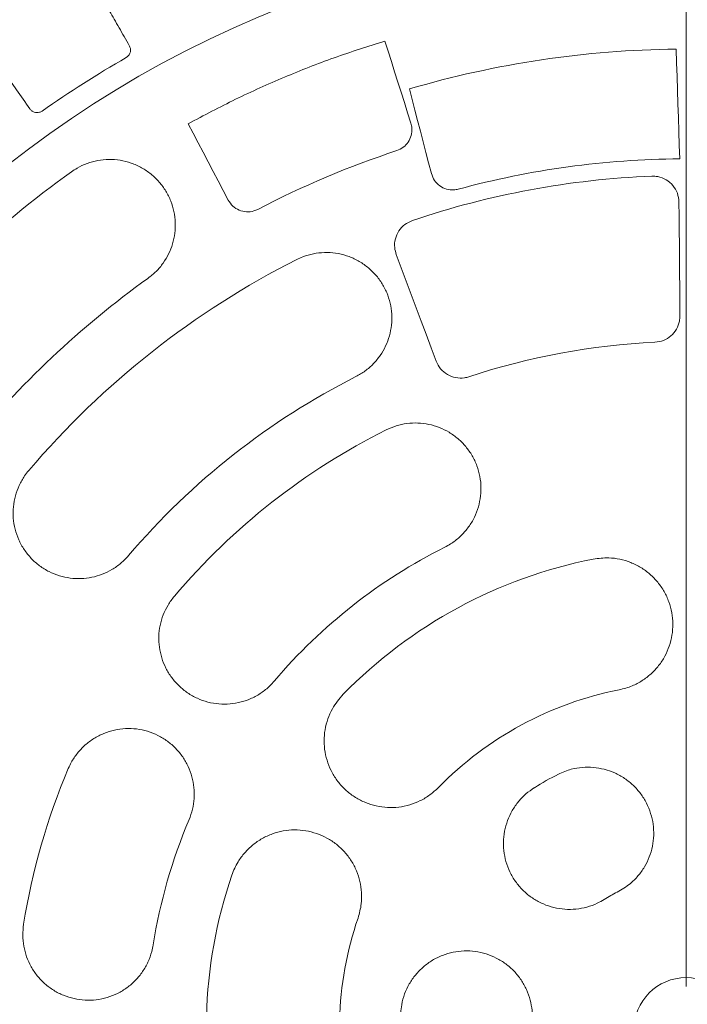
# Model space of a CAD drawing. Header units: centimetres. Extents: x -9388 to 91680, y -1419244 to 50347.
# Tile 175 of 183: x 54669 to 54745, y -681945 to -681832. Entities that reach past the tile are written whole.
import ezdxf

# ---------------------------------------------------------------- set-up
doc = ezdxf.new("R2010")
doc.units = ezdxf.units.CM
doc.layers.add('Q_kd_wpusty', color=7, linetype='Continuous', lineweight=15, true_color=0x009901)

# ---------------------------------------------------------------- blocks, each defined once
blk = doc.blocks.new('A$C674D9795')
at = {"layer": 'Q_kd_wpusty', "linetype": 'Continuous', "ltscale": 0.5}
blk.add_line((0, 0.5), (0, 25), dxfattribs=at)
blk.add_line((0, 0.5), (0, 25), dxfattribs=at)
at = {"layer": 'Q_kd_wpusty', "linetype": 'Continuous'}
for p, q in [((-3.446, 11.311), (-3.409, 11.194)), ((-3.446, 11.311), (-3.409, 11.194)), ((-3.409, 11.194), (-3.372, 11.076)), ((-3.409, 11.194), (-3.372, 11.076)), ((-0.114, 11.218), (-0.109, 11.062)), ((-0.114, 11.218), (-0.109, 11.062)), ((-3.372, 11.076), (-3.335, 10.959)), ((-3.372, 11.076), (-3.335, 10.959)), ((-0.109, 11.062), (-0.104, 10.906)), ((-0.109, 11.062), (-0.104, 10.906)), ((-3.335, 10.959), (-3.297, 10.842)), ((-3.335, 10.959), (-3.297, 10.842)), ((-3.297, 10.842), (-3.26, 10.725)), ((-3.297, 10.842), (-3.26, 10.725)), ((-0.104, 10.906), (-0.099, 10.749)), ((-0.104, 10.906), (-0.099, 10.749)), ((-3.26, 10.725), (-3.223, 10.607)), ((-3.26, 10.725), (-3.223, 10.607)), ((-3.135, 10.642), (-3.166, 10.763)), ((-3.135, 10.642), (-3.166, 10.763)), ((-0.099, 10.749), (-0.094, 10.592)), ((-0.099, 10.749), (-0.094, 10.592)), ((-3.223, 10.607), (-3.186, 10.49)), ((-3.223, 10.607), (-3.186, 10.49)), ((-3.103, 10.522), (-3.135, 10.642)), ((-3.103, 10.522), (-3.135, 10.642)), ((-0.094, 10.592), (-0.089, 10.435)), ((-0.094, 10.592), (-0.089, 10.435)), ((-3.186, 10.49), (-3.148, 10.372)), ((-3.186, 10.49), (-3.148, 10.372)), ((-3.072, 10.401), (-3.103, 10.522)), ((-3.072, 10.401), (-3.103, 10.522)), ((-5.638, 10.257), (-5.695, 10.366)), ((-5.638, 10.257), (-5.695, 10.366)), ((-3.04, 10.28), (-3.072, 10.401)), ((-3.04, 10.28), (-3.072, 10.401)), ((-0.089, 10.435), (-0.084, 10.278)), ((-0.089, 10.435), (-0.084, 10.278)), ((-5.581, 10.148), (-5.638, 10.257)), ((-5.581, 10.148), (-5.638, 10.257)), ((-3.009, 10.159), (-3.04, 10.28)), ((-3.009, 10.159), (-3.04, 10.28)), ((-0.084, 10.278), (-0.079, 10.121)), ((-0.084, 10.278), (-0.079, 10.121)), ((-5.524, 10.039), (-5.581, 10.148)), ((-5.524, 10.039), (-5.581, 10.148)), ((-2.977, 10.038), (-3.009, 10.159)), ((-2.977, 10.038), (-3.009, 10.159)), ((-5.467, 9.93), (-5.524, 10.039)), ((-5.467, 9.93), (-5.524, 10.039)), ((-2.946, 9.917), (-2.977, 10.038)), ((-2.946, 9.917), (-2.977, 10.038)), ((-0.079, 10.121), (-0.074, 9.964)), ((-0.079, 10.121), (-0.074, 9.964)), ((-5.41, 9.821), (-5.467, 9.93)), ((-5.41, 9.821), (-5.467, 9.93)), ((-2.914, 9.796), (-2.946, 9.917)), ((-2.914, 9.796), (-2.946, 9.917)), ((-5.353, 9.711), (-5.41, 9.821)), ((-5.353, 9.711), (-5.41, 9.821)), ((-5.295, 9.602), (-5.353, 9.711)), ((-5.295, 9.602), (-5.353, 9.711)), ((-5.238, 9.493), (-5.295, 9.602)), ((-5.238, 9.493), (-5.295, 9.602)), ((-0.081, 9.307), (-0.082, 9.469)), ((-0.081, 9.307), (-0.082, 9.469)), ((-0.08, 9.144), (-0.081, 9.307)), ((-0.08, 9.144), (-0.081, 9.307)), ((-0.078, 8.982), (-0.08, 9.144)), ((-0.078, 8.982), (-0.08, 9.144)), ((-0.077, 8.819), (-0.078, 8.982)), ((-0.077, 8.819), (-0.078, 8.982)), ((-3.316, 8.87), (-3.259, 8.718)), ((-3.316, 8.87), (-3.259, 8.718)), ((-0.075, 8.657), (-0.077, 8.819)), ((-0.075, 8.657), (-0.077, 8.819)), ((-3.259, 8.718), (-3.202, 8.566)), ((-3.259, 8.718), (-3.202, 8.566)), ((-3.202, 8.566), (-3.145, 8.414)), ((-3.202, 8.566), (-3.145, 8.414)), ((-0.074, 8.494), (-0.075, 8.657)), ((-0.074, 8.494), (-0.075, 8.657)), ((-0.072, 8.331), (-0.074, 8.494)), ((-0.072, 8.331), (-0.074, 8.494)), ((-3.145, 8.414), (-3.089, 8.261)), ((-3.145, 8.414), (-3.089, 8.261)), ((-3.089, 8.261), (-3.032, 8.109)), ((-3.089, 8.261), (-3.032, 8.109)), ((-0.071, 8.168), (-0.072, 8.331)), ((-0.071, 8.168), (-0.072, 8.331)), ((-3.032, 8.109), (-2.975, 7.957)), ((-3.032, 8.109), (-2.975, 7.957)), ((-2.975, 7.957), (-2.918, 7.804)), ((-2.975, 7.957), (-2.918, 7.804)), ((-2.918, 7.804), (-2.861, 7.651)), ((-2.918, 7.804), (-2.861, 7.651))]:
    blk.add_line(p, q, dxfattribs=at)
for radius in [25, 25, 14.191, 14.191, 12.574, 12.574, 0.6, 0.6]:
    blk.add_circle((0, 0), radius, dxfattribs=at)
for radius, start, end in [(11.219, 90.5837, 106.3934), (11.219, 90.5837, 106.3934), (12.835, 119.9408, 125.0239), (12.835, 119.9408, 125.0239), (10.588, 108.2071, 117.5676), (10.588, 108.2071, 117.5676), (9.964, 90.4251, 105.1635), (9.964, 90.4251, 105.1635), (12.074, 125.6068, 141.0679), (12.074, 125.6068, 141.0679), (9.774, 92.3131, 108.6839), (9.774, 92.3131, 108.6839), (9.874, 116.8174, 139.6025), (9.874, 116.8174, 139.6025), (10.574, 125.6068, 141.0679), (10.574, 125.6068, 141.0679), (7.874, 92.6018, 108.3952), (7.874, 92.6018, 108.3952), (8.374, 116.8174, 139.6025), (8.374, 116.8174, 139.6025), (7.674, 116.5688, 139.7077), (7.674, 116.5688, 139.7077), (6.174, 116.5688, 139.7077), (6.174, 116.5688, 139.7077), (5.49, 101.1563, 135.6079), (5.49, 101.1563, 135.6079), (3.966, 101.1563, 135.6079), (3.966, 101.1563, 135.6079), (7.674, 157.059, 170.9308), (7.674, 157.059, 170.9308), (3.271, 116.5352, 122.0501), (3.271, 116.5352, 122.0501), (6.174, 157.059, 170.9308), (6.174, 157.059, 170.9308), (5.49, 161.1563, 195.6079), (5.49, 161.1563, 195.6079), (1.764, 116.5352, 122.0501), (1.764, 116.5352, 122.0501), (3.966, 161.1563, 195.6079), (3.966, 161.1563, 195.6079)]:
    blk.add_arc((0, 0), radius, start, end, dxfattribs=at)
for points, knots in [([(-6.369, 11.259), (-6.408, 11.328), (-6.489, 11.468), (-6.604, 11.669), (-6.712, 11.861), (-6.8, 12.02), (-6.865, 12.14), (-6.887, 12.185), (-6.898, 12.207)], [0, 0, 0, 0, 0.147689, 0.298189, 0.478942, 0.664937, 0.830472, 1, 1, 1, 1]), ([(-6.369, 11.259), (-6.408, 11.328), (-6.489, 11.468), (-6.604, 11.669), (-6.712, 11.861), (-6.8, 12.02), (-6.865, 12.14), (-6.887, 12.185), (-6.898, 12.207)], [0, 0, 0, 0, 0.147689, 0.298189, 0.478942, 0.664937, 0.830472, 1, 1, 1, 1]), ([(-8.141, 11.416), (-8.128, 11.399), (-8.1, 11.365), (-8.029, 11.269), (-7.929, 11.132), (-7.802, 10.955), (-7.66, 10.755), (-7.558, 10.609), (-7.506, 10.535)], [0, 0, 0, 0, 0.149732, 0.302395, 0.483165, 0.669178, 0.832668, 1, 1, 1, 1]), ([(-8.141, 11.416), (-8.128, 11.399), (-8.1, 11.365), (-8.029, 11.269), (-7.929, 11.132), (-7.802, 10.955), (-7.66, 10.755), (-7.558, 10.609), (-7.506, 10.535)], [0, 0, 0, 0, 0.149732, 0.302395, 0.483165, 0.669178, 0.832668, 1, 1, 1, 1]), ([(-5.695, 10.366), (-5.515, 10.461), (-5.156, 10.652), (-4.598, 10.901), (-4.029, 11.126), (-3.641, 11.249), (-3.446, 11.311)], [0, 0, 0, 0, 0.249573, 0.499835, 0.749572, 1, 1, 1, 1]), ([(-5.695, 10.366), (-5.515, 10.461), (-5.156, 10.652), (-4.598, 10.901), (-4.029, 11.126), (-3.641, 11.249), (-3.446, 11.311)], [0, 0, 0, 0, 0.249573, 0.499835, 0.749572, 1, 1, 1, 1]), ([(-6.369, 11.259), (-6.364, 11.248), (-6.354, 11.226), (-6.355, 11.188), (-6.369, 11.155), (-6.389, 11.133), (-6.402, 11.124), (-6.406, 11.122)], [0, 0, 0, 0, 0.240566, 0.481598, 0.708701, 0.91676, 1, 1, 1, 1]), ([(-6.369, 11.259), (-6.364, 11.248), (-6.354, 11.226), (-6.355, 11.188), (-6.369, 11.155), (-6.389, 11.133), (-6.402, 11.124), (-6.406, 11.122)], [0, 0, 0, 0, 0.240566, 0.481598, 0.708701, 0.91676, 1, 1, 1, 1]), ([(-7.366, 10.511), (-7.375, 10.505), (-7.394, 10.495), (-7.426, 10.491), (-7.458, 10.496), (-7.486, 10.511), (-7.5, 10.527), (-7.506, 10.535)], [0, 0, 0, 0, 0.193211, 0.386198, 0.585284, 0.798598, 1, 1, 1, 1]), ([(-7.366, 10.511), (-7.375, 10.505), (-7.394, 10.495), (-7.426, 10.491), (-7.458, 10.496), (-7.486, 10.511), (-7.5, 10.527), (-7.506, 10.535)], [0, 0, 0, 0, 0.193211, 0.386198, 0.585284, 0.798598, 1, 1, 1, 1]), ([(-3.148, 10.372), (-3.144, 10.353), (-3.132, 10.307), (-3.141, 10.23), (-3.175, 10.154), (-3.232, 10.092), (-3.283, 10.07), (-3.308, 10.058)], [0, 0, 0, 0, 0.154184, 0.370657, 0.581892, 0.790907, 1, 1, 1, 1]), ([(-3.148, 10.372), (-3.144, 10.353), (-3.132, 10.307), (-3.141, 10.23), (-3.175, 10.154), (-3.232, 10.092), (-3.283, 10.07), (-3.308, 10.058)], [0, 0, 0, 0, 0.154184, 0.370657, 0.581892, 0.790907, 1, 1, 1, 1]), ([(-6.156, 8.597), (-6.124, 8.623), (-6.059, 8.674), (-5.98, 8.77), (-5.916, 8.876), (-5.871, 8.991), (-5.846, 9.112), (-5.84, 9.237), (-5.856, 9.361), (-5.892, 9.483), (-5.949, 9.597), (-6.025, 9.702), (-6.118, 9.792), (-6.226, 9.865), (-6.346, 9.919), (-6.472, 9.951), (-6.602, 9.96), (-6.73, 9.948), (-6.853, 9.914), (-6.953, 9.868), (-7.009, 9.831), (-7.03, 9.817)], [0, 0, 0, 0, 0.051863, 0.103729, 0.155562, 0.2074, 0.259905, 0.312418, 0.366222, 0.420031, 0.475168, 0.530307, 0.586182, 0.642052, 0.697703, 0.753347, 0.807845, 0.862337, 0.915376, 0.968411, 1, 1, 1, 1]), ([(-6.156, 8.597), (-6.124, 8.623), (-6.059, 8.674), (-5.98, 8.77), (-5.916, 8.876), (-5.871, 8.991), (-5.846, 9.112), (-5.84, 9.237), (-5.856, 9.361), (-5.892, 9.483), (-5.949, 9.597), (-6.025, 9.702), (-6.118, 9.792), (-6.226, 9.865), (-6.346, 9.919), (-6.472, 9.951), (-6.602, 9.96), (-6.73, 9.948), (-6.853, 9.914), (-6.953, 9.868), (-7.009, 9.831), (-7.03, 9.817)], [0, 0, 0, 0, 0.051863, 0.103729, 0.155562, 0.2074, 0.259905, 0.312418, 0.366222, 0.420031, 0.475168, 0.530307, 0.586182, 0.642052, 0.697703, 0.753347, 0.807845, 0.862337, 0.915376, 0.968411, 1, 1, 1, 1]), ([(-2.606, 9.617), (-2.623, 9.614), (-2.668, 9.605), (-2.744, 9.614), (-2.821, 9.652), (-2.884, 9.715), (-2.904, 9.769), (-2.914, 9.796)], [0, 0, 0, 0, 0.129691, 0.342093, 0.5596, 0.779847, 1, 1, 1, 1]), ([(-2.606, 9.617), (-2.623, 9.614), (-2.668, 9.605), (-2.744, 9.614), (-2.821, 9.652), (-2.884, 9.715), (-2.904, 9.769), (-2.914, 9.796)], [0, 0, 0, 0, 0.129691, 0.342093, 0.5596, 0.779847, 1, 1, 1, 1]), ([(-0.082, 9.469), (-0.086, 9.503), (-0.094, 9.572), (-0.148, 9.662), (-0.226, 9.729), (-0.314, 9.764), (-0.371, 9.765), (-0.394, 9.766)], [0, 0, 0, 0, 0.215651, 0.431404, 0.645362, 0.855473, 1, 1, 1, 1]), ([(-0.082, 9.469), (-0.086, 9.503), (-0.094, 9.572), (-0.148, 9.662), (-0.226, 9.729), (-0.314, 9.764), (-0.371, 9.765), (-0.394, 9.766)], [0, 0, 0, 0, 0.215651, 0.431404, 0.645362, 0.855473, 1, 1, 1, 1]), ([(-4.9, 9.386), (-4.915, 9.38), (-4.956, 9.361), (-5.03, 9.354), (-5.115, 9.373), (-5.19, 9.42), (-5.222, 9.468), (-5.238, 9.493)], [0, 0, 0, 0, 0.122316, 0.335822, 0.555132, 0.777621, 1, 1, 1, 1]), ([(-4.9, 9.386), (-4.915, 9.38), (-4.956, 9.361), (-5.03, 9.354), (-5.115, 9.373), (-5.19, 9.42), (-5.222, 9.468), (-5.238, 9.493)], [0, 0, 0, 0, 0.122316, 0.335822, 0.555132, 0.777621, 1, 1, 1, 1]), ([(-3.131, 9.259), (-3.162, 9.245), (-3.222, 9.218), (-3.291, 9.142), (-3.331, 9.05), (-3.34, 8.954), (-3.323, 8.896), (-3.316, 8.87)], [0, 0, 0, 0, 0.205435, 0.410853, 0.617995, 0.828859, 1, 1, 1, 1]), ([(-3.131, 9.259), (-3.162, 9.245), (-3.222, 9.218), (-3.291, 9.142), (-3.331, 9.05), (-3.34, 8.954), (-3.323, 8.896), (-3.316, 8.87)], [0, 0, 0, 0, 0.205435, 0.410853, 0.617995, 0.828859, 1, 1, 1, 1]), ([(-3.778, 7.473), (-3.742, 7.494), (-3.669, 7.535), (-3.576, 7.618), (-3.496, 7.715), (-3.434, 7.823), (-3.391, 7.94), (-3.367, 8.064), (-3.364, 8.189), (-3.383, 8.315), (-3.422, 8.436), (-3.482, 8.55), (-3.561, 8.652), (-3.656, 8.739), (-3.765, 8.809), (-3.884, 8.86), (-4.009, 8.889), (-4.137, 8.896), (-4.264, 8.881), (-4.37, 8.852), (-4.432, 8.823), (-4.455, 8.812)], [0, 0, 0, 0, 0.05251, 0.105021, 0.15751, 0.210003, 0.262947, 0.315894, 0.369663, 0.423434, 0.478083, 0.532733, 0.587819, 0.642903, 0.697839, 0.75277, 0.806961, 0.861149, 0.914416, 0.967682, 1, 1, 1, 1]), ([(-3.778, 7.473), (-3.742, 7.494), (-3.669, 7.535), (-3.576, 7.618), (-3.496, 7.715), (-3.434, 7.823), (-3.391, 7.94), (-3.367, 8.064), (-3.364, 8.189), (-3.383, 8.315), (-3.422, 8.436), (-3.482, 8.55), (-3.561, 8.652), (-3.656, 8.739), (-3.765, 8.809), (-3.884, 8.86), (-4.009, 8.889), (-4.137, 8.896), (-4.264, 8.881), (-4.37, 8.852), (-4.432, 8.823), (-4.455, 8.812)], [0, 0, 0, 0, 0.05251, 0.105021, 0.15751, 0.210003, 0.262947, 0.315894, 0.369663, 0.423434, 0.478083, 0.532733, 0.587819, 0.642903, 0.697839, 0.75277, 0.806961, 0.861149, 0.914416, 0.967682, 1, 1, 1, 1]), ([(-0.357, 7.866), (-0.324, 7.871), (-0.258, 7.88), (-0.171, 7.935), (-0.107, 8.013), (-0.075, 8.095), (-0.072, 8.148), (-0.071, 8.168)], [0, 0, 0, 0, 0.215988, 0.431971, 0.6493, 0.869516, 1, 1, 1, 1]), ([(-0.357, 7.866), (-0.324, 7.871), (-0.258, 7.88), (-0.171, 7.935), (-0.107, 8.013), (-0.075, 8.095), (-0.072, 8.148), (-0.071, 8.168)], [0, 0, 0, 0, 0.215988, 0.431971, 0.6493, 0.869516, 1, 1, 1, 1]), ([(-2.861, 7.651), (-2.845, 7.621), (-2.815, 7.559), (-2.734, 7.493), (-2.638, 7.456), (-2.551, 7.454), (-2.501, 7.467), (-2.485, 7.472)], [0, 0, 0, 0, 0.223574, 0.447251, 0.669324, 0.888362, 1, 1, 1, 1]), ([(-2.861, 7.651), (-2.845, 7.621), (-2.815, 7.559), (-2.734, 7.493), (-2.638, 7.456), (-2.551, 7.454), (-2.501, 7.467), (-2.485, 7.472)], [0, 0, 0, 0, 0.223574, 0.447251, 0.669324, 0.888362, 1, 1, 1, 1]), ([(-3.432, 6.864), (-3.394, 6.881), (-3.317, 6.914), (-3.194, 6.94), (-3.068, 6.946), (-2.943, 6.931), (-2.823, 6.895), (-2.71, 6.839), (-2.607, 6.765), (-2.518, 6.675), (-2.445, 6.571), (-2.39, 6.455), (-2.356, 6.332), (-2.343, 6.204), (-2.353, 6.076), (-2.383, 5.952), (-2.434, 5.834), (-2.504, 5.728), (-2.591, 5.635), (-2.679, 5.567), (-2.739, 5.534), (-2.762, 5.522)], [0, 0, 0, 0, 0.053009, 0.106018, 0.159014, 0.212012, 0.265286, 0.318562, 0.372294, 0.426028, 0.480298, 0.534568, 0.589041, 0.643513, 0.697916, 0.752315, 0.806277, 0.860235, 0.913682, 0.967128, 1, 1, 1, 1]), ([(-3.432, 6.864), (-3.394, 6.881), (-3.317, 6.914), (-3.194, 6.94), (-3.068, 6.946), (-2.943, 6.931), (-2.823, 6.895), (-2.71, 6.839), (-2.607, 6.765), (-2.518, 6.675), (-2.445, 6.571), (-2.39, 6.455), (-2.356, 6.332), (-2.343, 6.204), (-2.353, 6.076), (-2.383, 5.952), (-2.434, 5.834), (-2.504, 5.728), (-2.591, 5.635), (-2.679, 5.567), (-2.739, 5.534), (-2.762, 5.522)], [0, 0, 0, 0, 0.053009, 0.106018, 0.159014, 0.212012, 0.265286, 0.318562, 0.372294, 0.426028, 0.480298, 0.534568, 0.589041, 0.643513, 0.697916, 0.752315, 0.806277, 0.860235, 0.913682, 0.967128, 1, 1, 1, 1]), ([(-6.377, 5.427), (-6.406, 5.397), (-6.463, 5.336), (-6.566, 5.264), (-6.678, 5.21), (-6.798, 5.175), (-6.922, 5.16), (-7.048, 5.166), (-7.17, 5.193), (-7.288, 5.24), (-7.397, 5.307), (-7.493, 5.392), (-7.574, 5.493), (-7.637, 5.606), (-7.679, 5.728), (-7.7, 5.855), (-7.699, 5.984), (-7.676, 6.11), (-7.632, 6.23), (-7.578, 6.326), (-7.536, 6.379), (-7.52, 6.399)], [0, 0, 0, 0, 0.05251, 0.105021, 0.15751, 0.210003, 0.262947, 0.315894, 0.369663, 0.423434, 0.478083, 0.532733, 0.587819, 0.642903, 0.697838, 0.75277, 0.806961, 0.861149, 0.914416, 0.967682, 1, 1, 1, 1]), ([(-6.377, 5.427), (-6.406, 5.397), (-6.463, 5.336), (-6.566, 5.264), (-6.678, 5.21), (-6.798, 5.175), (-6.922, 5.16), (-7.048, 5.166), (-7.17, 5.193), (-7.288, 5.24), (-7.397, 5.307), (-7.493, 5.392), (-7.574, 5.493), (-7.637, 5.606), (-7.679, 5.728), (-7.7, 5.855), (-7.699, 5.984), (-7.676, 6.11), (-7.632, 6.23), (-7.578, 6.326), (-7.536, 6.379), (-7.52, 6.399)], [0, 0, 0, 0, 0.05251, 0.105021, 0.15751, 0.210003, 0.262947, 0.315894, 0.369663, 0.423434, 0.478083, 0.532733, 0.587819, 0.642903, 0.697838, 0.75277, 0.806961, 0.861149, 0.914416, 0.967682, 1, 1, 1, 1]), ([(-0.767, 3.891), (-0.716, 3.904), (-0.624, 3.928), (-0.502, 3.994), (-0.399, 4.072), (-0.312, 4.166), (-0.241, 4.274), (-0.19, 4.391), (-0.159, 4.516), (-0.149, 4.645), (-0.161, 4.774), (-0.195, 4.899), (-0.249, 5.017), (-0.322, 5.123), (-0.412, 5.217), (-0.517, 5.293), (-0.633, 5.351), (-0.757, 5.388), (-0.901, 5.407), (-1.003, 5.394), (-1.062, 5.387)], [0, 0, 0, 0, 0.065899, 0.119228, 0.172558, 0.22598, 0.279403, 0.33304, 0.386677, 0.440555, 0.494435, 0.54848, 0.602524, 0.656585, 0.710645, 0.764562, 0.818477, 0.872155, 0.925831, 1, 1, 1, 1]), ([(-0.767, 3.891), (-0.716, 3.904), (-0.624, 3.928), (-0.502, 3.994), (-0.399, 4.072), (-0.312, 4.166), (-0.241, 4.274), (-0.19, 4.391), (-0.159, 4.516), (-0.149, 4.645), (-0.161, 4.774), (-0.195, 4.899), (-0.249, 5.017), (-0.322, 5.123), (-0.412, 5.217), (-0.517, 5.293), (-0.633, 5.351), (-0.757, 5.388), (-0.901, 5.407), (-1.003, 5.394), (-1.062, 5.387)], [0, 0, 0, 0, 0.065899, 0.119228, 0.172558, 0.22598, 0.279403, 0.33304, 0.386677, 0.440555, 0.494435, 0.54848, 0.602524, 0.656585, 0.710645, 0.764562, 0.818477, 0.872155, 0.925831, 1, 1, 1, 1]), ([(-5.853, 4.963), (-5.879, 4.93), (-5.93, 4.863), (-5.984, 4.749), (-6.02, 4.629), (-6.035, 4.504), (-6.028, 4.378), (-6.001, 4.255), (-5.954, 4.138), (-5.887, 4.03), (-5.803, 3.934), (-5.704, 3.854), (-5.592, 3.791), (-5.471, 3.748), (-5.345, 3.727), (-5.216, 3.727), (-5.09, 3.749), (-4.97, 3.791), (-4.859, 3.854), (-4.772, 3.923), (-4.727, 3.973), (-4.709, 3.993)], [0, 0, 0, 0, 0.053009, 0.106018, 0.159014, 0.212012, 0.265286, 0.318562, 0.372294, 0.426028, 0.480298, 0.534568, 0.589041, 0.643513, 0.697915, 0.752315, 0.806277, 0.860235, 0.913682, 0.967128, 1, 1, 1, 1]), ([(-5.853, 4.963), (-5.879, 4.93), (-5.93, 4.863), (-5.984, 4.749), (-6.02, 4.629), (-6.035, 4.504), (-6.028, 4.378), (-6.001, 4.255), (-5.954, 4.138), (-5.887, 4.03), (-5.803, 3.934), (-5.704, 3.854), (-5.592, 3.791), (-5.471, 3.748), (-5.345, 3.727), (-5.216, 3.727), (-5.09, 3.749), (-4.97, 3.791), (-4.859, 3.854), (-4.772, 3.923), (-4.727, 3.973), (-4.709, 3.993)], [0, 0, 0, 0, 0.053009, 0.106018, 0.159014, 0.212012, 0.265286, 0.318562, 0.372294, 0.426028, 0.480298, 0.534568, 0.589041, 0.643513, 0.697915, 0.752315, 0.806277, 0.860235, 0.913682, 0.967128, 1, 1, 1, 1]), ([(-3.923, 3.841), (-3.968, 3.788), (-4.04, 3.702), (-4.101, 3.559), (-4.134, 3.435), (-4.144, 3.307), (-4.134, 3.179), (-4.101, 3.054), (-4.049, 2.937), (-3.977, 2.829), (-3.888, 2.735), (-3.784, 2.658), (-3.669, 2.599), (-3.545, 2.56), (-3.416, 2.542), (-3.287, 2.547), (-3.16, 2.573), (-3.04, 2.621), (-2.928, 2.687), (-2.865, 2.745), (-2.834, 2.774)], [0, 0, 0, 0, 0.086179, 0.139515, 0.192852, 0.246309, 0.299768, 0.353455, 0.407143, 0.461066, 0.51499, 0.569054, 0.623117, 0.677163, 0.731208, 0.785084, 0.83896, 0.892591, 0.946221, 1, 1, 1, 1]), ([(-3.923, 3.841), (-3.968, 3.788), (-4.04, 3.702), (-4.101, 3.559), (-4.134, 3.435), (-4.144, 3.307), (-4.134, 3.179), (-4.101, 3.054), (-4.049, 2.937), (-3.977, 2.829), (-3.888, 2.735), (-3.784, 2.658), (-3.669, 2.599), (-3.545, 2.56), (-3.416, 2.542), (-3.287, 2.547), (-3.16, 2.573), (-3.04, 2.621), (-2.928, 2.687), (-2.865, 2.745), (-2.834, 2.774)], [0, 0, 0, 0, 0.086179, 0.139515, 0.192852, 0.246309, 0.299768, 0.353455, 0.407143, 0.461066, 0.51499, 0.569054, 0.623117, 0.677163, 0.731208, 0.785084, 0.83896, 0.892591, 0.946221, 1, 1, 1, 1]), ([(-5.686, 2.407), (-5.671, 2.446), (-5.643, 2.525), (-5.625, 2.65), (-5.627, 2.775), (-5.65, 2.899), (-5.693, 3.017), (-5.756, 3.126), (-5.836, 3.224), (-5.932, 3.307), (-6.041, 3.373), (-6.159, 3.421), (-6.285, 3.447), (-6.413, 3.452), (-6.54, 3.434), (-6.663, 3.396), (-6.776, 3.337), (-6.878, 3.261), (-6.966, 3.168), (-7.028, 3.077), (-7.056, 3.015), (-7.067, 2.991)], [0, 0, 0, 0, 0.053012, 0.106024, 0.159023, 0.212025, 0.265299, 0.318576, 0.372304, 0.426034, 0.4803, 0.534565, 0.589038, 0.643509, 0.697915, 0.752318, 0.806283, 0.860247, 0.913695, 0.967142, 1, 1, 1, 1]), ([(-5.686, 2.407), (-5.671, 2.446), (-5.643, 2.525), (-5.625, 2.65), (-5.627, 2.775), (-5.65, 2.899), (-5.693, 3.017), (-5.756, 3.126), (-5.836, 3.224), (-5.932, 3.307), (-6.041, 3.373), (-6.159, 3.421), (-6.285, 3.447), (-6.413, 3.452), (-6.54, 3.434), (-6.663, 3.396), (-6.776, 3.337), (-6.878, 3.261), (-6.966, 3.168), (-7.028, 3.077), (-7.056, 3.015), (-7.067, 2.991)], [0, 0, 0, 0, 0.053012, 0.106024, 0.159023, 0.212025, 0.265299, 0.318576, 0.372304, 0.426034, 0.4803, 0.534565, 0.589038, 0.643509, 0.697915, 0.752318, 0.806283, 0.860247, 0.913695, 0.967142, 1, 1, 1, 1]), ([(-0.788, 1.578), (-0.737, 1.608), (-0.65, 1.659), (-0.549, 1.761), (-0.474, 1.864), (-0.419, 1.979), (-0.383, 2.101), (-0.368, 2.228), (-0.374, 2.355), (-0.403, 2.48), (-0.451, 2.598), (-0.519, 2.706), (-0.603, 2.802), (-0.703, 2.881), (-0.815, 2.944), (-0.935, 2.986), (-1.061, 3.007), (-1.189, 3.007), (-1.325, 2.985), (-1.413, 2.948), (-1.462, 2.927)], [0, 0, 0, 0, 0.073947, 0.127542, 0.181138, 0.234763, 0.288389, 0.342076, 0.395764, 0.44952, 0.503275, 0.557075, 0.610874, 0.664675, 0.718474, 0.772231, 0.825987, 0.879675, 0.933363, 1, 1, 1, 1]), ([(-0.788, 1.578), (-0.737, 1.608), (-0.65, 1.659), (-0.549, 1.761), (-0.474, 1.864), (-0.419, 1.979), (-0.383, 2.101), (-0.368, 2.228), (-0.374, 2.355), (-0.403, 2.48), (-0.451, 2.598), (-0.519, 2.706), (-0.603, 2.802), (-0.703, 2.881), (-0.815, 2.944), (-0.935, 2.986), (-1.061, 3.007), (-1.189, 3.007), (-1.325, 2.985), (-1.413, 2.948), (-1.462, 2.927)], [0, 0, 0, 0, 0.073947, 0.127542, 0.181138, 0.234763, 0.288389, 0.342076, 0.395764, 0.44952, 0.503275, 0.557075, 0.610874, 0.664675, 0.718474, 0.772231, 0.825987, 0.879675, 0.933363, 1, 1, 1, 1]), ([(-1.736, 2.773), (-1.769, 2.75), (-1.835, 2.704), (-1.921, 2.615), (-1.992, 2.512), (-2.046, 2.397), (-2.08, 2.274), (-2.093, 2.147), (-2.085, 2.02), (-2.055, 1.896), (-2.005, 1.779), (-1.935, 1.671), (-1.849, 1.577), (-1.748, 1.499), (-1.635, 1.439), (-1.514, 1.398), (-1.388, 1.379), (-1.26, 1.38), (-1.135, 1.404), (-1.026, 1.443), (-0.963, 1.48), (-0.936, 1.495)], [0, 0, 0, 0, 0.050947, 0.101895, 0.155485, 0.209076, 0.262707, 0.316338, 0.370036, 0.423734, 0.477497, 0.531259, 0.585056, 0.638852, 0.692636, 0.74642, 0.800151, 0.853883, 0.907544, 0.961206, 1, 1, 1, 1]), ([(-1.736, 2.773), (-1.769, 2.75), (-1.835, 2.704), (-1.921, 2.615), (-1.992, 2.512), (-2.046, 2.397), (-2.08, 2.274), (-2.093, 2.147), (-2.085, 2.02), (-2.055, 1.896), (-2.005, 1.779), (-1.935, 1.671), (-1.849, 1.577), (-1.748, 1.499), (-1.635, 1.439), (-1.514, 1.398), (-1.388, 1.379), (-1.26, 1.38), (-1.135, 1.404), (-1.026, 1.443), (-0.963, 1.48), (-0.936, 1.495)], [0, 0, 0, 0, 0.050947, 0.101895, 0.155485, 0.209076, 0.262707, 0.316338, 0.370036, 0.423734, 0.477497, 0.531259, 0.585056, 0.638852, 0.692636, 0.74642, 0.800151, 0.853883, 0.907544, 0.961206, 1, 1, 1, 1]), ([(-3.753, 1.281), (-3.738, 1.335), (-3.712, 1.431), (-3.711, 1.574), (-3.728, 1.701), (-3.768, 1.823), (-3.827, 1.937), (-3.905, 2.039), (-3.999, 2.128), (-4.107, 2.199), (-4.225, 2.251), (-4.351, 2.283), (-4.48, 2.293), (-4.609, 2.281), (-4.734, 2.248), (-4.852, 2.193), (-4.959, 2.121), (-5.051, 2.03), (-5.137, 1.916), (-5.175, 1.825), (-5.196, 1.773)], [0, 0, 0, 0, 0.070347, 0.123695, 0.177043, 0.230472, 0.283902, 0.337549, 0.391196, 0.445084, 0.498972, 0.553021, 0.60707, 0.661127, 0.715183, 0.769091, 0.822998, 0.876664, 0.93033, 1, 1, 1, 1]), ([(-3.753, 1.281), (-3.738, 1.335), (-3.712, 1.431), (-3.711, 1.574), (-3.728, 1.701), (-3.768, 1.823), (-3.827, 1.937), (-3.905, 2.039), (-3.999, 2.128), (-4.107, 2.199), (-4.225, 2.251), (-4.351, 2.283), (-4.48, 2.293), (-4.609, 2.281), (-4.734, 2.248), (-4.852, 2.193), (-4.959, 2.121), (-5.051, 2.03), (-5.137, 1.916), (-5.175, 1.825), (-5.196, 1.773)], [0, 0, 0, 0, 0.070347, 0.123695, 0.177043, 0.230472, 0.283902, 0.337549, 0.391196, 0.445084, 0.498972, 0.553021, 0.60707, 0.661127, 0.715183, 0.769091, 0.822998, 0.876664, 0.93033, 1, 1, 1, 1]), ([(-7.578, 1.21), (-7.583, 1.168), (-7.592, 1.085), (-7.579, 0.959), (-7.547, 0.838), (-7.495, 0.723), (-7.424, 0.619), (-7.338, 0.528), (-7.236, 0.452), (-7.123, 0.394), (-7.002, 0.356), (-6.875, 0.339), (-6.747, 0.343), (-6.622, 0.369), (-6.502, 0.417), (-6.393, 0.483), (-6.296, 0.567), (-6.215, 0.666), (-6.153, 0.777), (-6.115, 0.881), (-6.102, 0.948), (-6.097, 0.973)], [0, 0, 0, 0, 0.053009, 0.106018, 0.159014, 0.212012, 0.265286, 0.318562, 0.372294, 0.426028, 0.480298, 0.534568, 0.589041, 0.643513, 0.697916, 0.752315, 0.806277, 0.860235, 0.913682, 0.967128, 1, 1, 1, 1]), ([(-7.578, 1.21), (-7.583, 1.168), (-7.592, 1.085), (-7.579, 0.959), (-7.547, 0.838), (-7.495, 0.723), (-7.424, 0.619), (-7.338, 0.528), (-7.236, 0.452), (-7.123, 0.394), (-7.002, 0.356), (-6.875, 0.339), (-6.747, 0.343), (-6.622, 0.369), (-6.502, 0.417), (-6.393, 0.483), (-6.296, 0.567), (-6.215, 0.666), (-6.153, 0.777), (-6.115, 0.881), (-6.102, 0.948), (-6.097, 0.973)], [0, 0, 0, 0, 0.053009, 0.106018, 0.159014, 0.212012, 0.265286, 0.318562, 0.372294, 0.426028, 0.480298, 0.534568, 0.589041, 0.643513, 0.697916, 0.752315, 0.806277, 0.860235, 0.913682, 0.967128, 1, 1, 1, 1]), ([(-1.761, 0.107), (-1.76, 0.147), (-1.759, 0.226), (-1.782, 0.347), (-1.824, 0.465), (-1.886, 0.576), (-1.966, 0.675), (-2.061, 0.76), (-2.17, 0.827), (-2.288, 0.875), (-2.412, 0.903), (-2.54, 0.909), (-2.667, 0.894), (-2.789, 0.857), (-2.904, 0.801), (-3.007, 0.726), (-3.096, 0.635), (-3.17, 0.53), (-3.223, 0.414), (-3.255, 0.302), (-3.262, 0.229), (-3.265, 0.198)], [0, 0, 0, 0, 0.050532, 0.101064, 0.154662, 0.208261, 0.261891, 0.315522, 0.369219, 0.422917, 0.476679, 0.53044, 0.584236, 0.638032, 0.691817, 0.745601, 0.799333, 0.853065, 0.906728, 0.96039, 1, 1, 1, 1]), ([(-1.761, 0.107), (-1.76, 0.147), (-1.759, 0.226), (-1.782, 0.347), (-1.824, 0.465), (-1.886, 0.576), (-1.966, 0.675), (-2.061, 0.76), (-2.17, 0.827), (-2.288, 0.875), (-2.412, 0.903), (-2.54, 0.909), (-2.667, 0.894), (-2.789, 0.857), (-2.904, 0.801), (-3.007, 0.726), (-3.096, 0.635), (-3.17, 0.53), (-3.223, 0.414), (-3.255, 0.302), (-3.262, 0.229), (-3.265, 0.198)], [0, 0, 0, 0, 0.050532, 0.101064, 0.154662, 0.208261, 0.261891, 0.315522, 0.369219, 0.422917, 0.476679, 0.53044, 0.584236, 0.638032, 0.691817, 0.745601, 0.799333, 0.853065, 0.906728, 0.96039, 1, 1, 1, 1])]:
    blk.add_open_spline(points, degree=3, knots=knots, dxfattribs=at)

msp = doc.modelspace()

# ---------------------------------------------------------------- block references
at = {"layer": 'Q_kd_wpusty', "xscale": 10, "yscale": 10, "zscale": 10}
msp.add_blockref('A$C674D9795', (54745.2, -681947.45), dxfattribs=at)

doc.saveas('drawing.dxf')
